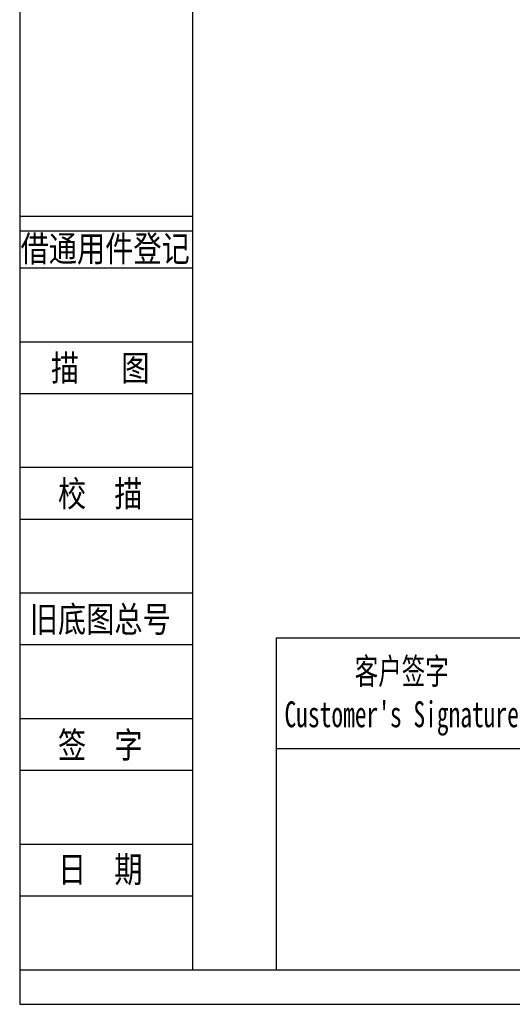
# Model space of a CAD drawing. Header units: millimetres. Extents: x 9847 to 11098, y 3572 to 4457.
# Tile 1 of 8: x 9847 to 10059, y 3572 to 3996. Entities that reach past the tile are written whole.
import ezdxf
from ezdxf.enums import TextEntityAlignment as Align

# ---------------------------------------------------------------- set-up
doc = ezdxf.new("R2010")
doc.units = ezdxf.units.MM
for name, color, linetype in [('2细线层', 4, 'Continuous'), ('6文字层', 3, 'Continuous'), ('7标注层', 4, 'Continuous'), ('图框_外框线', 7, 'Continuous')]:
    doc.layers.add(name, color=color, linetype=linetype)
doc.layers.add('SLD-0', color=7, linetype='Continuous', lineweight=18)
doc.styles.add('宋体', font='txt', dxfattribs={"width": 0.8})
doc.styles.add('标准', font='arial.ttf', dxfattribs={"width": 0.667})

msp = doc.modelspace()

# ---------------------------------------------------------------- linework, layer by layer
at = {"layer": '2细线层'}
for p, q in [((9847.07, 3911.78), (9921.6, 3911.78)), ((9847.07, 3905.41), (9921.6, 3905.41)), ((9847.07, 3889.5), (9921.6, 3889.5)), ((9847.07, 3857.67), (9921.6, 3857.67)), ((9847.07, 3835.38), (9921.6, 3835.38)), ((9847.07, 3803.55), (9921.6, 3803.55)), ((9847.07, 3781.27), (9921.6, 3781.27)), ((9847.07, 3749.44), (9921.6, 3749.44)), ((9847.07, 3727.16), (9921.6, 3727.16)), ((9847.07, 3695.32), (9921.6, 3695.32)), ((9847.07, 3673.04), (9921.6, 3673.04)), ((9847.07, 3641.21), (9921.6, 3641.21)), ((9847.07, 3618.93), (9921.6, 3618.93)), ((9847.07, 3587.1), (9921.6, 3587.1))]:
    msp.add_line(p, q, dxfattribs=at)
at = {"layer": '7标注层', "color": 0}
msp.add_line((9957.65, 3730.11), (9957.65, 3587.1), dxfattribs=at)
at = {"layer": '图框_外框线'}
for p, q in [((9957.65, 3730.11), (11083.55, 3730.11)), ((9957.65, 3682.38), (11083.55, 3682.38))]:
    msp.add_line(p, q, dxfattribs=at)
at = {"layer": '图框_外框线', "color": 3}
msp.add_lwpolyline([(9847.11, 3572.2), (11098.45, 3572.2), (11098.45, 4457.07), (9847.11, 4457.07)], close=True, dxfattribs=at)
at = {"layer": '图框_外框线', "color": 3, "lineweight": 25}
msp.add_lwpolyline([(9921.6, 3587.1), (11083.55, 3587.1), (11083.55, 4442.17), (9921.6, 4442.17)], close=True, dxfattribs=at)

# ---------------------------------------------------------------- texts
at = {"layer": '6文字层', "color": 3, "style": '宋体', "width": 0.8}
for s, p in [('借通用件登记', (9883.93, 3897.88)), ('描   图', (9881.81, 3846.53)), ('校  描', (9881.81, 3792.41)), ('旧底图总号', (9881.81, 3738.3)), ('签  字', (9881.81, 3684.18)), ('日  期', (9881.83, 3630.39))]:
    msp.add_text(s, height=11.141, dxfattribs=at).set_placement(p, align=Align.MIDDLE)
at = {"layer": 'SLD-0', "color": 1, "insert": (10011.78, 3721.28), "char_height": 11.1352, "width": 138.5237, "attachment_point": 2, "style": '标准'}
msp.add_mtext("{\\fSimSun|b1|i0|c134|p2;客户签字\\PCustomer's Signature}", dxfattribs=at)

doc.saveas('drawing.dxf')
